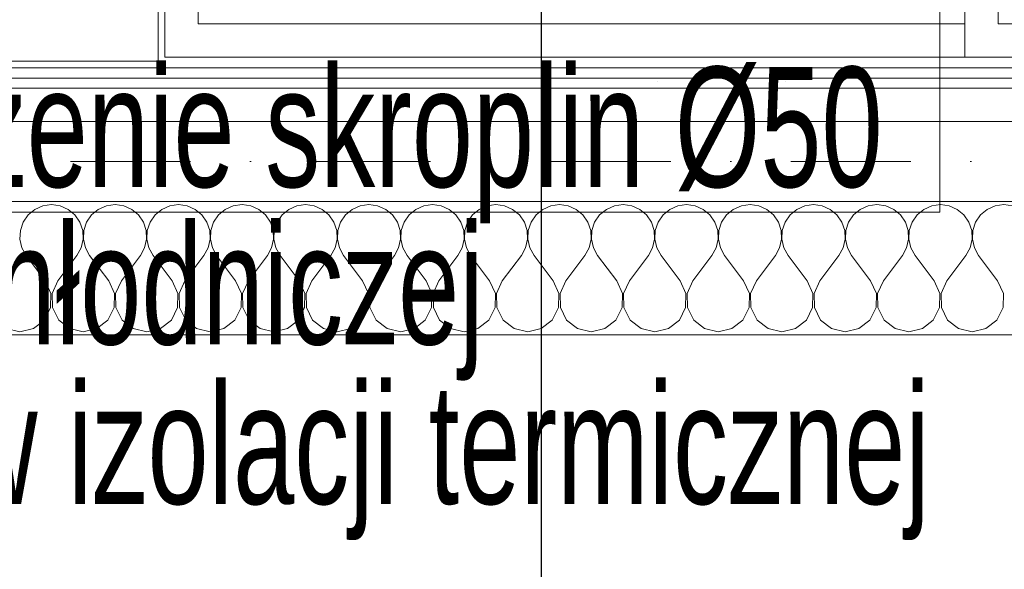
# Model space of a CAD drawing. Header units: centimetres. Extents: x -9388 to 91680, y -1419244 to 50347.
# Tile 35 of 183: x 13391 to 14868, y -711152 to -710328. Entities that reach past the tile are written whole.
import ezdxf
from ezdxf.enums import TextEntityAlignment as Align

# ---------------------------------------------------------------- set-up
doc = ezdxf.new("R2010")
doc.units = ezdxf.units.CM
doc.linetypes.add('Kropki i Kreski', pattern=[360, 180, -90, 0, -90])
doc.layers.add('! Strefy Powierzchnie', color=7, linetype='Continuous')
doc.layers.add('Osie', color=7, linetype='Continuous')
doc.layers.add('! słupy stalowe_Nr_pióra__232', color=7, linetype='Continuous', lineweight=13, true_color=0x24a2ff)
for name, color, linetype, lineweight in [('Osie_Nr_pióra__1', 7, 'Continuous', 13), ('Osie_Nr_pióra__4', 7, 'Continuous', 13), ('Q_opis', 3, 'Continuous', 13), ('Q_podkład', 8, 'Continuous', 9), ('Ściany wewnętrzne_Nr_pióra__1', 7, 'Continuous', 13), ('Ściany zewnętrzne_Nr_pióra__1', 7, 'Continuous', 13), ('Ściany zewnętrzne_Nr_pióra__174', 7, 'Continuous', 5), ('Ściany zewnętrzne_Nr_pióra__41', 7, 'Continuous', 15)]:
    doc.layers.add(name, color=color, linetype=linetype, lineweight=lineweight)
doc.layers.add('Q_uwagi', color=7, linetype='Continuous', lineweight=30, true_color=0xff0101, plot=False)
doc.styles.add('Arial Narrow_____', font='ARIALN.TTF', dxfattribs={"width": 0.8})
doc.styles.add('GENERATED_STYLE_3', font='calibri.ttf')

# ---------------------------------------------------------------- blocks, each defined once
blk = doc.blocks.new('Standardowy znacznik siatki')
at = {"layer": 'Osie_Nr_pióra__4', "linetype": 'Kropki i Kreski'}
blk.add_line((1000, 0), (17990.8, 0), dxfattribs=at)
at = {"layer": 'Osie_Nr_pióra__1', "style": 'GENERATED_STYLE_3'}
for tag, p in [('AC_MarkerText_1_0', (-125, 4.9)), ('AC_MarkerText_1_1', (19115.8, 4.9))]:
    blk.add_attdef(tag, text='', height=100, rotation=360, dxfattribs=at).set_placement(p, align=Align.MIDDLE_CENTER)
blk = doc.blocks.new('PAB.01_RZUT PRZYZIEMIA')
at = {"layer": '! Strefy Powierzchnie', "color": 8, "linetype": 'Continuous', "lineweight": 0, "flags": 128}
blk.add_lwpolyline([(42139, -704614.2), (42139, -710390.3), (43599, -710390.3), (43599, -708777.6), (43504, -708777.6), (43504, -708187.3), (43504, -706869.3), (43504, -706759.3), (45374, -706759.3), (45374, -704614.2)], close=True, dxfattribs=at)
at = {"layer": '! słupy stalowe_Nr_pióra__232', "color": 8, "linetype": 'Continuous'}
for p, q in [((44347.2, -710420.3), (44347.2, -710420.3)), ((44539.5, -710420.3), (44539.6, -710420.3))]:
    blk.add_line(p, q, dxfattribs=at)
at = {"layer": 'Ściany wewnętrzne_Nr_pióra__1', "color": 8, "linetype": 'Continuous', "flags": 128}
for points in [[(44859, -709098.8), (44859, -708834.3), (45959, -708834.3), (45959, -710334.3), (44859, -710334.3), (44859, -709798.8), (44809, -709798.8), (44809, -710384.3), (46009, -710384.3), (46009, -708784.3), (44809, -708784.3), (44809, -708884.3), (44809, -709098.8)], [(44859, -709098.8), (44909, -709098.8), (44909, -708884.3), (45909, -708884.3), (45909, -710284.3), (44909, -710284.3), (44909, -709798.8), (44859, -709798.8), (44859, -710334.3), (45959, -710334.3), (45959, -708834.3), (44859, -708834.3)], [(44809, -710284.3), (43709, -710284.3), (43709, -709669.3), (43609, -709669.3), (43609, -710384.3), (44809, -710384.3)]]:
    blk.add_lwpolyline(points, close=True, dxfattribs=at)
blk.add_lwpolyline([(43659, -709669.3), (43659, -710334.3), (44809, -710334.3)], dxfattribs=at)
at = {"layer": 'Ściany zewnętrzne_Nr_pióra__1', "color": 8, "linetype": 'Continuous', "flags": 128}
blk.add_lwpolyline([(46014, -710400.3), (43279, -710400.3)], dxfattribs=at)
at = {"layer": 'Ściany zewnętrzne_Nr_pióra__174', "color": 8, "linetype": 'Continuous'}
for p, q in [((43414, -710612.2), (43403.9, -710620.5)), ((43426, -710606.9), (43414, -710612.2)), ((43439, -710605), (43426, -710606.9)), ((43452.1, -710606.9), (43439, -710605)), ((43464.1, -710612.2), (43452.1, -710606.9)), ((43474.2, -710620.5), (43464.1, -710612.2)), ((43509.2, -710612.2), (43499.1, -710620.5)), ((43521.3, -710606.9), (43509.2, -710612.2)), ((43534.3, -710605), (43521.3, -710606.9)), ((43547.3, -710606.9), (43534.3, -710605)), ((43559.3, -710612.2), (43547.3, -710606.9)), ((43569.4, -710620.5), (43559.3, -710612.2)), ((43604.5, -710612.2), (43594.4, -710620.5)), ((43616.5, -710606.9), (43604.5, -710612.2)), ((43629.5, -710605), (43616.5, -710606.9)), ((43642.5, -710606.9), (43629.5, -710605)), ((43654.6, -710612.2), (43642.5, -710606.9)), ((43664.7, -710620.5), (43654.6, -710612.2)), ((43699.7, -710612.2), (43689.6, -710620.5)), ((43711.7, -710606.9), (43699.7, -710612.2)), ((43724.8, -710605), (43711.7, -710606.9)), ((43737.8, -710606.9), (43724.8, -710605)), ((43749.8, -710612.2), (43737.8, -710606.9)), ((43759.9, -710620.5), (43749.8, -710612.2)), ((43795, -710612.2), (43784.8, -710620.5)), ((43807, -710606.9), (43795, -710612.2)), ((43820, -710605), (43807, -710606.9)), ((43833, -710606.9), (43820, -710605)), ((43845, -710612.2), (43833, -710606.9)), ((43855.1, -710620.5), (43845, -710612.2)), ((43890.2, -710612.2), (43880.1, -710620.5)), ((43902.2, -710606.9), (43890.2, -710612.2)), ((43915.2, -710605), (43902.2, -710606.9)), ((43928.2, -710606.9), (43915.2, -710605)), ((43940.3, -710612.2), (43928.2, -710606.9)), ((43950.4, -710620.5), (43940.3, -710612.2)), ((43985.4, -710612.2), (43975.3, -710620.5)), ((43997.5, -710606.9), (43985.4, -710612.2)), ((44010.5, -710605), (43997.5, -710606.9)), ((44023.5, -710606.9), (44010.5, -710605)), ((44035.5, -710612.2), (44023.5, -710606.9)), ((44045.6, -710620.5), (44035.5, -710612.2)), ((44080.7, -710612.2), (44070.6, -710620.5)), ((44092.7, -710606.9), (44080.7, -710612.2)), ((44105.7, -710605), (44092.7, -710606.9)), ((44118.7, -710606.9), (44105.7, -710605)), ((44130.7, -710612.2), (44118.7, -710606.9)), ((44140.9, -710620.5), (44130.7, -710612.2)), ((44175.9, -710612.2), (44165.8, -710620.5)), ((44187.9, -710606.9), (44175.9, -710612.2)), ((44200.9, -710605), (44187.9, -710606.9)), ((44214, -710606.9), (44200.9, -710605)), ((44226, -710612.2), (44214, -710606.9)), ((44236.1, -710620.5), (44226, -710612.2)), ((44271.2, -710612.2), (44261, -710620.5)), ((44283.2, -710606.9), (44271.2, -710612.2)), ((44296.2, -710605), (44283.2, -710606.9)), ((44309.2, -710606.9), (44296.2, -710605)), ((44321.2, -710612.2), (44309.2, -710606.9)), ((44331.3, -710620.5), (44321.2, -710612.2)), ((44366.4, -710612.2), (44356.3, -710620.5)), ((44378.4, -710606.9), (44366.4, -710612.2)), ((44391.4, -710605), (44378.4, -710606.9)), ((44404.4, -710606.9), (44391.4, -710605)), ((44416.5, -710612.2), (44404.4, -710606.9)), ((44426.6, -710620.5), (44416.5, -710612.2)), ((44461.6, -710612.2), (44451.5, -710620.5)), ((44473.7, -710606.9), (44461.6, -710612.2)), ((44486.7, -710605), (44473.7, -710606.9)), ((44499.7, -710606.9), (44486.7, -710605)), ((44511.7, -710612.2), (44499.7, -710606.9)), ((44521.8, -710620.5), (44511.7, -710612.2)), ((44556.9, -710612.2), (44546.8, -710620.5)), ((44568.9, -710606.9), (44556.9, -710612.2)), ((44581.9, -710605), (44568.9, -710606.9)), ((44594.9, -710606.9), (44581.9, -710605)), ((44606.9, -710612.2), (44594.9, -710606.9)), ((44617.1, -710620.5), (44606.9, -710612.2)), ((44652.1, -710612.2), (44642, -710620.5)), ((44664.1, -710606.9), (44652.1, -710612.2)), ((44677.1, -710605), (44664.1, -710606.9)), ((44690.2, -710606.9), (44677.1, -710605)), ((44702.2, -710612.2), (44690.2, -710606.9)), ((44712.3, -710620.5), (44702.2, -710612.2)), ((44747.3, -710612.2), (44737.2, -710620.5)), ((44759.4, -710606.9), (44747.3, -710612.2)), ((44772.4, -710605), (44759.4, -710606.9)), ((44785.4, -710606.9), (44772.4, -710605)), ((44797.4, -710612.2), (44785.4, -710606.9)), ((44807.5, -710620.5), (44797.4, -710612.2)), ((44842.6, -710612.2), (44832.5, -710620.5)), ((44854.6, -710606.9), (44842.6, -710612.2)), ((44867.6, -710605), (44854.6, -710606.9)), ((44880.6, -710606.9), (44867.6, -710605)), ((43396.5, -710631.4), (43392.3, -710643.8)), ((43403.9, -710620.5), (43396.5, -710631.4)), ((43481.6, -710631.4), (43474.2, -710620.5)), ((43485.8, -710643.8), (43481.6, -710631.4)), ((43491.7, -710631.4), (43487.5, -710643.8)), ((43499.1, -710620.5), (43491.7, -710631.4)), ((43576.9, -710631.4), (43569.4, -710620.5)), ((43581.1, -710643.8), (43576.9, -710631.4)), ((43586.9, -710631.4), (43582.7, -710643.8)), ((43594.4, -710620.5), (43586.9, -710631.4)), ((43672.1, -710631.4), (43664.7, -710620.5)), ((43676.3, -710643.8), (43672.1, -710631.4)), ((43682.2, -710631.4), (43678, -710643.8)), ((43689.6, -710620.5), (43682.2, -710631.4)), ((43767.4, -710631.4), (43759.9, -710620.5)), ((43771.5, -710643.8), (43767.4, -710631.4)), ((43777.4, -710631.4), (43773.2, -710643.8)), ((43784.8, -710620.5), (43777.4, -710631.4)), ((43862.6, -710631.4), (43855.1, -710620.5)), ((43866.8, -710643.8), (43862.6, -710631.4)), ((43872.6, -710631.4), (43868.4, -710643.8)), ((43880.1, -710620.5), (43872.6, -710631.4)), ((43957.8, -710631.4), (43950.4, -710620.5)), ((43962, -710643.8), (43957.8, -710631.4)), ((43967.9, -710631.4), (43963.7, -710643.8)), ((43975.3, -710620.5), (43967.9, -710631.4)), ((44053.1, -710631.4), (44045.6, -710620.5)), ((44057.3, -710643.8), (44053.1, -710631.4)), ((44063.1, -710631.4), (44058.9, -710643.8)), ((44070.6, -710620.5), (44063.1, -710631.4)), ((44148.3, -710631.4), (44140.9, -710620.5)), ((44152.5, -710643.8), (44148.3, -710631.4)), ((44158.4, -710631.4), (44154.2, -710643.8)), ((44165.8, -710620.5), (44158.4, -710631.4)), ((44243.5, -710631.4), (44236.1, -710620.5)), ((44247.7, -710643.8), (44243.5, -710631.4)), ((44253.6, -710631.4), (44249.4, -710643.8)), ((44261, -710620.5), (44253.6, -710631.4)), ((44338.8, -710631.4), (44331.3, -710620.5)), ((44343, -710643.8), (44338.8, -710631.4)), ((44348.8, -710631.4), (44344.6, -710643.8)), ((44356.3, -710620.5), (44348.8, -710631.4)), ((44434, -710631.4), (44426.6, -710620.5)), ((44438.2, -710643.8), (44434, -710631.4)), ((44444.1, -710631.4), (44439.9, -710643.8)), ((44451.5, -710620.5), (44444.1, -710631.4)), ((44529.3, -710631.4), (44521.8, -710620.5)), ((44533.5, -710643.8), (44529.3, -710631.4)), ((44539.3, -710631.4), (44535.1, -710643.8)), ((44546.8, -710620.5), (44539.3, -710631.4)), ((44624.5, -710631.4), (44617.1, -710620.5)), ((44628.7, -710643.8), (44624.5, -710631.4)), ((44634.5, -710631.4), (44630.3, -710643.8)), ((44642, -710620.5), (44634.5, -710631.4)), ((44719.7, -710631.4), (44712.3, -710620.5)), ((44723.9, -710643.8), (44719.7, -710631.4)), ((44729.8, -710631.4), (44725.6, -710643.8)), ((44737.2, -710620.5), (44729.8, -710631.4)), ((44815, -710631.4), (44807.5, -710620.5)), ((44819.2, -710643.8), (44815, -710631.4)), ((44825, -710631.4), (44820.8, -710643.8)), ((44832.5, -710620.5), (44825, -710631.4)), ((43392.3, -710643.8), (43391.6, -710656.9)), ((43486.5, -710656.9), (43485.8, -710643.8)), ((43487.5, -710643.8), (43486.9, -710656.9)), ((43581.7, -710656.9), (43581.1, -710643.8)), ((43582.7, -710643.8), (43582.1, -710656.9)), ((43676.9, -710656.9), (43676.3, -710643.8)), ((43678, -710643.8), (43677.3, -710656.9)), ((43772.2, -710656.9), (43771.5, -710643.8)), ((43773.2, -710643.8), (43772.6, -710656.9)), ((43867.4, -710656.9), (43866.8, -710643.8)), ((43868.4, -710643.8), (43867.8, -710656.9)), ((43962.7, -710656.9), (43962, -710643.8)), ((43963.7, -710643.8), (43963, -710656.9)), ((44057.9, -710656.9), (44057.3, -710643.8)), ((44058.9, -710643.8), (44058.3, -710656.9)), ((44153.1, -710656.9), (44152.5, -710643.8)), ((44154.2, -710643.8), (44153.5, -710656.9)), ((44248.4, -710656.9), (44247.7, -710643.8)), ((44249.4, -710643.8), (44248.8, -710656.9)), ((44343.6, -710656.9), (44343, -710643.8)), ((44344.6, -710643.8), (44344, -710656.9)), ((44438.9, -710656.9), (44438.2, -710643.8)), ((44439.9, -710643.8), (44439.2, -710656.9)), ((44534.1, -710656.9), (44533.5, -710643.8)), ((44535.1, -710643.8), (44534.5, -710656.9)), ((44629.3, -710656.9), (44628.7, -710643.8)), ((44630.3, -710643.8), (44629.7, -710656.9)), ((44724.6, -710656.9), (44723.9, -710643.8)), ((44725.6, -710643.8), (44725, -710656.9)), ((44819.8, -710656.9), (44819.2, -710643.8)), ((44820.8, -710643.8), (44820.2, -710656.9)), ((43391.6, -710656.9), (43394.6, -710669.7)), ((43483.5, -710669.7), (43486.5, -710656.9)), ((43486.9, -710656.9), (43489.8, -710669.7)), ((43578.7, -710669.7), (43581.7, -710656.9)), ((43582.1, -710656.9), (43585.1, -710669.7)), ((43674, -710669.7), (43676.9, -710656.9)), ((43677.3, -710656.9), (43680.3, -710669.7)), ((43769.2, -710669.7), (43772.2, -710656.9)), ((43772.6, -710656.9), (43775.5, -710669.7)), ((43864.4, -710669.7), (43867.4, -710656.9)), ((43867.8, -710656.9), (43870.8, -710669.7)), ((43959.7, -710669.7), (43962.7, -710656.9)), ((43963, -710656.9), (43966, -710669.7)), ((44054.9, -710669.7), (44057.9, -710656.9)), ((44058.3, -710656.9), (44061.3, -710669.7)), ((44150.2, -710669.7), (44153.1, -710656.9)), ((44153.5, -710656.9), (44156.5, -710669.7)), ((44245.4, -710669.7), (44248.4, -710656.9)), ((44248.8, -710656.9), (44251.7, -710669.7)), ((44340.6, -710669.7), (44343.6, -710656.9)), ((44344, -710656.9), (44347, -710669.7)), ((44435.9, -710669.7), (44438.9, -710656.9)), ((44439.2, -710656.9), (44442.2, -710669.7)), ((44531.1, -710669.7), (44534.1, -710656.9)), ((44534.5, -710656.9), (44537.4, -710669.7)), ((44626.4, -710669.7), (44629.3, -710656.9)), ((44629.7, -710656.9), (44632.7, -710669.7)), ((44721.6, -710669.7), (44724.6, -710656.9)), ((44725, -710656.9), (44727.9, -710669.7)), ((44816.8, -710669.7), (44819.8, -710656.9)), ((44820.2, -710656.9), (44823.2, -710669.7)), ((43394.6, -710669.7), (43400.9, -710681.2)), ((43477.1, -710681.2), (43483.5, -710669.7)), ((43489.8, -710669.7), (43496.2, -710681.2)), ((43572.4, -710681.2), (43578.7, -710669.7)), ((43585.1, -710669.7), (43591.4, -710681.2)), ((43667.6, -710681.2), (43674, -710669.7)), ((43680.3, -710669.7), (43686.7, -710681.2)), ((43762.9, -710681.2), (43769.2, -710669.7)), ((43775.5, -710669.7), (43781.9, -710681.2)), ((43858.1, -710681.2), (43864.4, -710669.7)), ((43870.8, -710669.7), (43877.1, -710681.2)), ((43953.3, -710681.2), (43959.7, -710669.7)), ((43966, -710669.7), (43972.4, -710681.2)), ((44048.6, -710681.2), (44054.9, -710669.7)), ((44061.3, -710669.7), (44067.6, -710681.2)), ((44143.8, -710681.2), (44150.2, -710669.7)), ((44156.5, -710669.7), (44162.9, -710681.2)), ((44239, -710681.2), (44245.4, -710669.7)), ((44251.7, -710669.7), (44258.1, -710681.2)), ((44334.3, -710681.2), (44340.6, -710669.7)), ((44347, -710669.7), (44353.3, -710681.2)), ((44429.5, -710681.2), (44435.9, -710669.7)), ((44442.2, -710669.7), (44448.6, -710681.2)), ((44524.8, -710681.2), (44531.1, -710669.7)), ((44537.4, -710669.7), (44543.8, -710681.2)), ((44620, -710681.2), (44626.4, -710669.7)), ((44632.7, -710669.7), (44639, -710681.2)), ((44715.2, -710681.2), (44721.6, -710669.7)), ((44727.9, -710669.7), (44734.3, -710681.2)), ((44810.5, -710681.2), (44816.8, -710669.7)), ((44823.2, -710669.7), (44829.5, -710681.2)), ((43429.5, -710719.3), (43400.9, -710681.2)), ((43448.6, -710719.3), (43477.1, -710681.2)), ((43524.8, -710719.3), (43496.2, -710681.2)), ((43543.8, -710719.3), (43572.4, -710681.2)), ((43620, -710719.3), (43591.4, -710681.2)), ((43639, -710719.3), (43667.6, -710681.2)), ((43715.2, -710719.3), (43686.7, -710681.2)), ((43734.3, -710719.3), (43762.9, -710681.2)), ((43810.5, -710719.3), (43781.9, -710681.2)), ((43829.5, -710719.3), (43858.1, -710681.2)), ((43905.7, -710719.3), (43877.1, -710681.2)), ((43924.8, -710719.3), (43953.3, -710681.2)), ((44000.9, -710719.3), (43972.4, -710681.2)), ((44020, -710719.3), (44048.6, -710681.2)), ((44096.2, -710719.3), (44067.6, -710681.2)), ((44115.2, -710719.3), (44143.8, -710681.2)), ((44191.4, -710719.3), (44162.9, -710681.2)), ((44210.5, -710719.3), (44239, -710681.2)), ((44286.7, -710719.3), (44258.1, -710681.2)), ((44305.7, -710719.3), (44334.3, -710681.2)), ((44381.9, -710719.3), (44353.3, -710681.2)), ((44400.9, -710719.3), (44429.5, -710681.2)), ((44477.1, -710719.3), (44448.6, -710681.2)), ((44496.2, -710719.3), (44524.8, -710681.2)), ((44572.4, -710719.3), (44543.8, -710681.2)), ((44591.4, -710719.3), (44620, -710681.2)), ((44667.6, -710719.3), (44639, -710681.2)), ((44686.7, -710719.3), (44715.2, -710681.2)), ((44762.9, -710719.3), (44734.3, -710681.2)), ((44781.9, -710719.3), (44810.5, -710681.2)), ((44858.1, -710719.3), (44829.5, -710681.2)), ((43438.1, -710738.4), (43429.5, -710719.3)), ((43448.6, -710719.3), (43440, -710738.4)), ((43533.3, -710738.4), (43524.8, -710719.3)), ((43543.8, -710719.3), (43535.2, -710738.4)), ((43628.6, -710738.4), (43620, -710719.3)), ((43639, -710719.3), (43630.5, -710738.4)), ((43723.8, -710738.4), (43715.2, -710719.3)), ((43734.3, -710719.3), (43725.7, -710738.4)), ((43819, -710738.4), (43810.5, -710719.3)), ((43829.5, -710719.3), (43821, -710738.4)), ((43914.3, -710738.4), (43905.7, -710719.3)), ((43924.8, -710719.3), (43916.2, -710738.4)), ((44009.5, -710738.4), (44000.9, -710719.3)), ((44020, -710719.3), (44011.4, -710738.4)), ((44104.8, -710738.4), (44096.2, -710719.3)), ((44115.2, -710719.3), (44106.7, -710738.4)), ((44200, -710738.4), (44191.4, -710719.3)), ((44210.5, -710719.3), (44201.9, -710738.4)), ((44295.2, -710738.4), (44286.7, -710719.3)), ((44305.7, -710719.3), (44297.1, -710738.4)), ((44390.5, -710738.4), (44381.9, -710719.3)), ((44400.9, -710719.3), (44392.4, -710738.4)), ((44485.7, -710738.4), (44477.1, -710719.3)), ((44496.2, -710719.3), (44487.6, -710738.4)), ((44580.9, -710738.4), (44572.4, -710719.3)), ((44591.4, -710719.3), (44582.9, -710738.4)), ((44676.2, -710738.4), (44667.6, -710719.3)), ((44686.7, -710719.3), (44678.1, -710738.4)), ((44771.4, -710738.4), (44762.9, -710719.3)), ((44781.9, -710719.3), (44773.3, -710738.4)), ((44866.7, -710738.4), (44858.1, -710719.3)), ((43437.7, -710759.3), (43438.1, -710738.4)), ((43440, -710738.4), (43440.4, -710759.3)), ((43532.9, -710759.3), (43533.3, -710738.4)), ((43535.2, -710738.4), (43535.7, -710759.3)), ((43628.1, -710759.3), (43628.6, -710738.4)), ((43630.5, -710738.4), (43630.9, -710759.3)), ((43723.4, -710759.3), (43723.8, -710738.4)), ((43725.7, -710738.4), (43726.1, -710759.3)), ((43818.6, -710759.3), (43819, -710738.4)), ((43821, -710738.4), (43821.4, -710759.3)), ((43913.8, -710759.3), (43914.3, -710738.4)), ((43916.2, -710738.4), (43916.6, -710759.3)), ((44009.1, -710759.3), (44009.5, -710738.4)), ((44011.4, -710738.4), (44011.9, -710759.3)), ((44104.3, -710759.3), (44104.8, -710738.4)), ((44106.7, -710738.4), (44107.1, -710759.3)), ((44199.6, -710759.3), (44200, -710738.4)), ((44201.9, -710738.4), (44202.3, -710759.3)), ((44294.8, -710759.3), (44295.2, -710738.4)), ((44297.1, -710738.4), (44297.6, -710759.3)), ((44390, -710759.3), (44390.5, -710738.4)), ((44392.4, -710738.4), (44392.8, -710759.3)), ((44485.3, -710759.3), (44485.7, -710738.4)), ((44487.6, -710738.4), (44488.1, -710759.3)), ((44580.5, -710759.3), (44580.9, -710738.4)), ((44582.9, -710738.4), (44583.3, -710759.3)), ((44675.7, -710759.3), (44676.2, -710738.4)), ((44678.1, -710738.4), (44678.5, -710759.3)), ((44771, -710759.3), (44771.4, -710738.4)), ((44773.3, -710738.4), (44773.8, -710759.3)), ((44866.2, -710759.3), (44866.7, -710738.4)), ((43428.3, -710778), (43437.7, -710759.3)), ((43440.4, -710759.3), (43449.8, -710778)), ((43523.5, -710778), (43532.9, -710759.3)), ((43535.7, -710759.3), (43545, -710778)), ((43618.8, -710778), (43628.1, -710759.3)), ((43630.9, -710759.3), (43640.3, -710778)), ((43714, -710778), (43723.4, -710759.3)), ((43726.1, -710759.3), (43735.5, -710778)), ((43809.3, -710778), (43818.6, -710759.3)), ((43821.4, -710759.3), (43830.7, -710778)), ((43904.5, -710778), (43913.8, -710759.3)), ((43916.6, -710759.3), (43926, -710778)), ((43999.7, -710778), (44009.1, -710759.3)), ((44011.9, -710759.3), (44021.2, -710778)), ((44095, -710778), (44104.3, -710759.3)), ((44107.1, -710759.3), (44116.5, -710778)), ((44190.2, -710778), (44199.6, -710759.3)), ((44202.3, -710759.3), (44211.7, -710778)), ((44285.4, -710778), (44294.8, -710759.3)), ((44297.6, -710759.3), (44306.9, -710778)), ((44380.7, -710778), (44390, -710759.3)), ((44392.8, -710759.3), (44402.2, -710778)), ((44475.9, -710778), (44485.3, -710759.3)), ((44488.1, -710759.3), (44497.4, -710778)), ((44571.2, -710778), (44580.5, -710759.3)), ((44583.3, -710759.3), (44592.6, -710778)), ((44666.4, -710778), (44675.7, -710759.3)), ((44678.5, -710759.3), (44687.9, -710778)), ((44761.6, -710778), (44771, -710759.3)), ((44773.8, -710759.3), (44783.1, -710778)), ((44856.9, -710778), (44866.2, -710759.3)), ((43411.8, -710790.9), (43428.3, -710778)), ((43449.8, -710778), (43466.3, -710790.9)), ((43507.1, -710790.9), (43523.5, -710778)), ((43545, -710778), (43561.5, -710790.9)), ((43602.3, -710790.9), (43618.8, -710778)), ((43640.3, -710778), (43656.7, -710790.9)), ((43697.5, -710790.9), (43714, -710778)), ((43735.5, -710778), (43752, -710790.9)), ((43792.8, -710790.9), (43809.3, -710778)), ((43830.7, -710778), (43847.2, -710790.9)), ((43888, -710790.9), (43904.5, -710778)), ((43926, -710778), (43942.4, -710790.9)), ((43983.3, -710790.9), (43999.7, -710778)), ((44021.2, -710778), (44037.7, -710790.9)), ((44078.5, -710790.9), (44095, -710778)), ((44116.5, -710778), (44132.9, -710790.9)), ((44173.7, -710790.9), (44190.2, -710778)), ((44211.7, -710778), (44228.2, -710790.9)), ((44269, -710790.9), (44285.4, -710778)), ((44306.9, -710778), (44323.4, -710790.9)), ((44364.2, -710790.9), (44380.7, -710778)), ((44402.2, -710778), (44418.6, -710790.9)), ((44459.5, -710790.9), (44475.9, -710778)), ((44497.4, -710778), (44513.9, -710790.9)), ((44554.7, -710790.9), (44571.2, -710778)), ((44592.6, -710778), (44609.1, -710790.9)), ((44649.9, -710790.9), (44666.4, -710778)), ((44687.9, -710778), (44704.4, -710790.9)), ((44745.2, -710790.9), (44761.6, -710778)), ((44783.1, -710778), (44799.6, -710790.9)), ((44840.4, -710790.9), (44856.9, -710778)), ((43371, -710790.9), (43391.4, -710795.5)), ((43391.4, -710795.5), (43411.8, -710790.9)), ((43466.3, -710790.9), (43486.7, -710795.5)), ((43486.7, -710795.5), (43507.1, -710790.9)), ((43561.5, -710790.9), (43581.9, -710795.5)), ((43581.9, -710795.5), (43602.3, -710790.9)), ((43656.7, -710790.9), (43677.1, -710795.5)), ((43677.1, -710795.5), (43697.5, -710790.9)), ((43752, -710790.9), (43772.4, -710795.5)), ((43772.4, -710795.5), (43792.8, -710790.9)), ((43847.2, -710790.9), (43867.6, -710795.5)), ((43867.6, -710795.5), (43888, -710790.9)), ((43942.4, -710790.9), (43962.9, -710795.5)), ((43962.9, -710795.5), (43983.3, -710790.9)), ((44037.7, -710790.9), (44058.1, -710795.5)), ((44058.1, -710795.5), (44078.5, -710790.9)), ((44132.9, -710790.9), (44153.3, -710795.5)), ((44153.3, -710795.5), (44173.7, -710790.9)), ((44228.2, -710790.9), (44248.6, -710795.5)), ((44248.6, -710795.5), (44269, -710790.9)), ((44323.4, -710790.9), (44343.8, -710795.5)), ((44343.8, -710795.5), (44364.2, -710790.9)), ((44418.6, -710790.9), (44439, -710795.5)), ((44439, -710795.5), (44459.5, -710790.9)), ((44513.9, -710790.9), (44534.3, -710795.5)), ((44534.3, -710795.5), (44554.7, -710790.9)), ((44609.1, -710790.9), (44629.5, -710795.5)), ((44629.5, -710795.5), (44649.9, -710790.9)), ((44704.4, -710790.9), (44724.8, -710795.5)), ((44724.8, -710795.5), (44745.2, -710790.9)), ((44799.6, -710790.9), (44820, -710795.5)), ((44820, -710795.5), (44840.4, -710790.9))]:
    blk.add_line(p, q, dxfattribs=at)
at = {"layer": 'Ściany zewnętrzne_Nr_pióra__41', "color": 8, "linetype": 'Continuous'}
for p, q in [((46024, -710415.3), (43279, -710415.3)), ((46034, -710430.3), (43279, -710430.3)), ((46034, -710480.3), (43279, -710480.3)), ((43279, -710600.3), (45004.1, -710600.3))]:
    blk.add_line(p, q, dxfattribs=at)
at = {"layer": 'Ściany zewnętrzne_Nr_pióra__41', "color": 8, "linetype": 'Continuous', "flags": 128}
blk.add_lwpolyline([(43279, -710800.3), (46416, -710800.3)], dxfattribs=at)
at = {"layer": 'Osie', "color": 8, "linetype": 'Continuous', "zscale": 1000, "rotation": 359.999997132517}
blk.add_blockref('Standardowy znacznik siatki', (30584.3, -710540.3), dxfattribs=at)

msp = doc.modelspace()

# ---------------------------------------------------------------- block references
at = {"layer": 'Q_podkład'}
msp.add_blockref('PAB.01_RZUT PRZYZIEMIA', (-30000, 0), dxfattribs=at)

# ---------------------------------------------------------------- next in the draw order: linework, layer by layer
at = {"layer": 'Q_opis', "lineweight": 9}
for p in [(14771.5, -709929.2), (12545.3, -710616.3)]:
    msp.add_line(p, (14771.5, -710616.3), dxfattribs=at)
at = {"layer": 'Q_uwagi'}
msp.add_lwpolyline([(14174, -709640.3), (15974, -709640.3), (15974, -711440.3), (14174, -711440.3)], close=True, dxfattribs=at)

# ---------------------------------------------------------------- next in the draw order: texts
at = {"layer": 'Q_opis', "lineweight": 9, "style": 'Arial Narrow_____', "width": 0.8}
for s, p in [('Odprowadzenie skroplin Ø50', (12558.4, -710632.6)), ('z komory chłodniczej', (12556.2, -710868.5)), ('Instalacja w izolacji termicznej', (12556.2, -711107.6))]:
    msp.add_text(s, height=180, dxfattribs=at).set_placement(p, align=Align.BOTTOM_LEFT)

doc.saveas('drawing.dxf')
